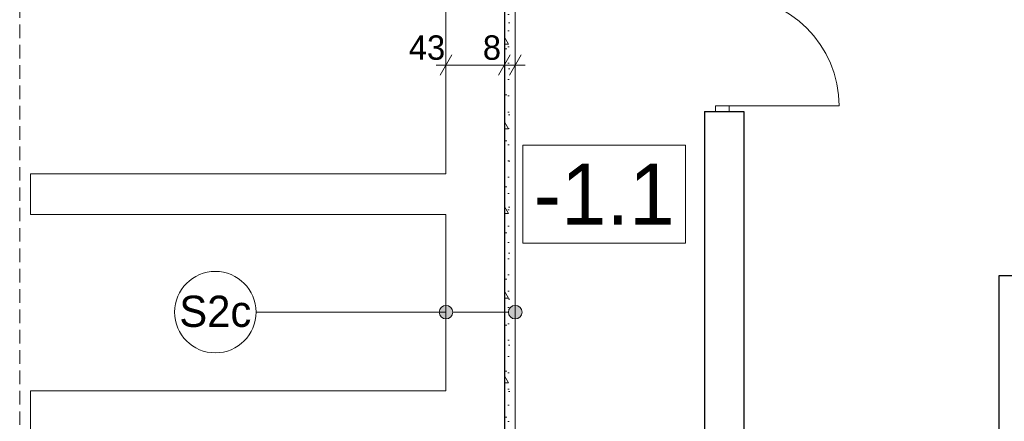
# Model space of a CAD drawing. Extents: x -21260 to 35740, y -2672 to 187028.
# Tile 5 of 120: x -13981 to -6728, y 18422 to 21381. Entities that reach past the tile are written whole.
import ezdxf

# ---------------------------------------------------------------- set-up
doc = ezdxf.new("R2010")
doc.units = 0
doc.header["$MEASUREMENT"] = 0
doc.linetypes.add('Krawędzie ukryte', pattern=[150, 100, -50])
doc.layers.add('arch izolacje_Nr_Pióra__3', color=7, linetype='Continuous', lineweight=13, true_color=0xff6600)
for name, color, linetype in [('Arch ocieplenie', 7, 'Continuous'), ('Arch opisy', 7, 'Continuous'), ('Arch wymiary', 7, 'Continuous')]:
    doc.layers.add(name, color=color, linetype=linetype)
for name, color, linetype, lineweight in [('Arch ocieplenie_Nr_Pióra__21', 7, 'Continuous', 13), ('Arch opisy_Nr_Pióra__1', 7, 'Continuous', 25), ('Arch opisy_Nr_Pióra__21', 7, 'Continuous', 13), ('Arch wymiary_Nr_Pióra__5', 7, 'Continuous', 13), ('INWENT. DRZWI_Nr_Pióra__21', 7, 'Continuous', 13), ('INWENT.ŚCIANY_Nr_Pióra__1', 7, 'Continuous', 25), ('Istniejące schody_Nr_Pióra__21', 7, 'Continuous', 13)]:
    doc.layers.add(name, color=color, linetype=linetype, lineweight=lineweight)
doc.styles.add('GENERATED_STYLE_1', font='txt')
doc.styles.add('GENERATED_STYLE_3', font='txt')
doc.styles.add('GENERATED_STYLE_4', font='txt')
doc.dimstyles.new('GENERATED_STYLE__3', dxfattribs={"dimtxt": 179.999995, "dimasz": 114, "dimexe": 0.18, "dimexo": 0, "dimgap": 0.09, "dimtad": 1, "dimtih": 1, "dimtoh": 1, "dimdec": 0, "dimlfac": 0.1, "dimzin": 0, "dimdsep": 46, "dimtxsty": 'GENERATED_STYLE_1', "dimblk": 'ARROWHEAD_2', "dimblk1": 'ARROWHEAD_2', "dimblk2": 'ARROWHEAD_2', "dimcen": 0.09, "dimclrd": 7, "dimclre": 7, "dimclrt": 7, "dimazin": 0, "dimtfac": 1, "dimtdec": 4, "dimtmove": 0, "dimatfit": 3, "dimfxl": 0, "dimtolj": 1, "dimtzin": 0, "dimarcsym": 0})

# ---------------------------------------------------------------- blocks, each defined once
blk = doc.blocks.new('Ściana_7', base_point=(-10410.9, 22595.9))
at = {"layer": 'Arch ocieplenie_Nr_Pióra__21', "linetype": 'Continuous'}
h = blk.add_hatch(dxfattribs=at)
h.set_pattern_fill('Structural_Concrete', color=256, style=0, pattern_type=2)
h.set_pattern_definition([(0, (0, 0), (0, 623.538), [60, -300]), (0, (180, 311.8), (0, 623.538), [60, -300]), (60, (0, 0), (-540, 311.769), [60, -300]), (60, (360, 0), (-540, 311.769), [60, -300]), (120, (60, 0), (540, 311.769), [60, -300]), (120, (420, 0), (540, 311.769), [60, -300]), (0, (0, 60), (0, 120), [0, -120, 0, -180]), (45, (60, 60), (-84.8528, 84.8528), [0, -90, 0, -150])])
h.paths.add_polyline_path([(-10410.9, 22595.9), (-10410.9, 17495.9), (-10330.9, 17525.9), (-10330.9, 22565.9)], flags=0)
for p, q in [((-10410.9, 22595.9), (-10410.9, 17495.9)), ((-10330.9, 17525.9), (-10330.9, 22565.9))]:
    blk.add_line(p, q, dxfattribs=at)
blk = doc.blocks.new('Linia_45', base_point=(-10840.9, 19226.6))
at = {"layer": 'Arch opisy_Nr_Pióra__21', "linetype": 'Continuous'}
blk.add_line((-10840.9, 19226.6), (-12240, 19226.6), dxfattribs=at)
blk.add_circle((-12540, 19226.6), 300, dxfattribs=at)
blk = doc.blocks.new('Linia_46', base_point=(-10330.9, 19226.6))
at = {"layer": 'Arch opisy_Nr_Pióra__21', "linetype": 'Continuous'}
for points in [[(-10790.9, 19226.6), (-10794.7, 19245.8), (-10805.6, 19262), (-10821.8, 19272.8), (-10840.9, 19276.6), (-10860.1, 19272.8), (-10876.3, 19262), (-10887.1, 19245.8), (-10890.9, 19226.6), (-10887.1, 19207.5), (-10876.3, 19191.3), (-10860.1, 19180.4), (-10840.9, 19176.6), (-10821.8, 19180.4), (-10805.6, 19191.3), (-10794.7, 19207.5)], [(-10280.9, 19226.6), (-10284.7, 19245.8), (-10295.6, 19262), (-10311.8, 19272.8), (-10330.9, 19276.6), (-10350.1, 19272.8), (-10366.3, 19262), (-10377.1, 19245.8), (-10380.9, 19226.6), (-10377.1, 19207.5), (-10366.3, 19191.3), (-10350.1, 19180.4), (-10330.9, 19176.6), (-10311.8, 19180.4), (-10295.6, 19191.3), (-10284.7, 19207.5)]]:
    blk.add_hatch(color=256, dxfattribs=at).paths.add_polyline_path(points, flags=0)
blk.add_line((-10380.9, 19226.6), (-10790.9, 19226.6), dxfattribs=at)
for centre in [(-10840.9, 19226.6), (-10330.9, 19226.6)]:
    blk.add_circle(centre, 50, dxfattribs=at)
blk = doc.blocks.new('*D571')
at = {"layer": 'Arch wymiary_Nr_Pióra__5', "linetype": 'Continuous'}
for p, q in [((-10797.6, 21122.2), (-10884.2, 20972.2)), ((-10840.9, 20934.7), (-10840.9, 21159.7)), ((-10454.2, 20972.2), (-10367.6, 21122.2)), ((-10410.9, 20934.7), (-10410.9, 21159.7)), ((-10914.3, 21047.2), (-10840.9, 21047.2)), ((-10840.9, 21047.2), (-10410.9, 21047.2))]:
    blk.add_line(p, q, dxfattribs=at)
at = {"layer": 'Arch wymiary_Nr_Pióra__5', "char_height": 180, "attachment_point": 7, "style": 'GENERATED_STYLE_1'}
for s, insert in [('{43}', (-11114.7, 21083.2)), ('{8}', (-10569.5, 21083.2))]:
    blk.add_mtext(s, dxfattribs=dict(at, insert=insert))
blk = doc.blocks.new('ARROWHEAD_2')
at = {"color": 0, "linetype": 'Continuous', "lineweight": 0}
for p, q in [((-0.378, -0.655), (0.378, 0.655)), ((0, 0), (-1, 0))]:
    blk.add_line(p, q, dxfattribs=at)
blk = doc.blocks.new('*D572')
at = {"layer": 'Arch wymiary_Nr_Pióra__5', "linetype": 'Continuous'}
for p, q in [((-10454.2, 20972.2), (-10367.6, 21122.2)), ((-10410.9, 20934.7), (-10410.9, 21159.7)), ((-10287.6, 21122.2), (-10374.2, 20972.2)), ((-10330.9, 20934.7), (-10330.9, 21159.7)), ((-10410.9, 21047.2), (-10330.9, 21047.2)), ((-10330.9, 21047.2), (-10257.6, 21047.2))]:
    blk.add_line(p, q, dxfattribs=at)
at = {"layer": 'Arch wymiary_Nr_Pióra__5', "char_height": 180, "attachment_point": 7, "style": 'GENERATED_STYLE_1'}
for s, insert in [('{43}', (-11114.7, 21083.2)), ('{8}', (-10569.5, 21083.2))]:
    blk.add_mtext(s, dxfattribs=dict(at, insert=insert))

msp = doc.modelspace()

# ---------------------------------------------------------------- linework, layer by layer
at = {"layer": 'arch izolacje_Nr_Pióra__3', "linetype": 'Continuous'}
for p, q in [((-10840.9, 21515.9), (-10840.9, 20245.9)), ((-13900.9, 19945.9), (-13900.9, 20245.9)), ((-13900.9, 20245.9), (-10840.9, 20245.9)), ((-13900.9, 19945.9), (-10840.9, 19945.9)), ((-10840.9, 19945.9), (-10840.9, 18645.9)), ((-13900.9, 18645.9), (-10840.9, 18645.9)), ((-13900.9, 18645.9), (-13900.9, 16151.3))]:
    msp.add_line(p, q, dxfattribs=at)
at = {"layer": 'Arch opisy_Nr_Pióra__21', "linetype": 'Continuous'}
for p, q in [((-9075.6, 20455.7), (-10275.6, 20455.7)), ((-10275.6, 20455.7), (-10275.6, 19735.7)), ((-9075.6, 19735.7), (-9075.6, 20455.7)), ((-10275.6, 19735.7), (-9075.6, 19735.7))]:
    msp.add_line(p, q, dxfattribs=at)
at = {"layer": 'INWENT. DRZWI_Nr_Pióra__21', "linetype": 'Continuous'}
for p, q in [((-8755.9, 20745.9), (-8855.9, 20745.9)), ((-8855.9, 20745.9), (-8855.9, 20705.9)), ((-8755.9, 20745.9), (-7945.9, 20745.9)), ((-8755.9, 20745.9), (-8755.9, 20705.9))]:
    msp.add_line(p, q, dxfattribs=at)
msp.add_arc((-8755.9, 20745.9), 810, 0, 90, dxfattribs=at)
at = {"layer": 'INWENT.ŚCIANY_Nr_Pióra__1', "linetype": 'Continuous'}
for p, q in [((-10410.9, 22595.9), (-10410.9, 17495.9)), ((-8935.9, 20705.9), (-8645.9, 20705.9)), ((-8935.9, 20705.9), (-8935.9, 17495.9)), ((-8645.9, 20705.9), (-8645.9, 17495.9)), ((-6765.9, 17495.9), (-6765.9, 19495.9)), ((-6765.9, 19495.9), (-6485.9, 19495.9))]:
    msp.add_line(p, q, dxfattribs=at)
at = {"layer": 'Istniejące schody_Nr_Pióra__21', "linetype": 'Krawędzie ukryte'}
msp.add_line((-13980.9, 18245.9), (-13980.9, 23095.9), dxfattribs=at)

# ---------------------------------------------------------------- block references
at = {"layer": 'Arch ocieplenie'}
msp.add_blockref('Ściana_7', (-10410.9, 22595.9), dxfattribs=at)
at = {"layer": 'Arch opisy', "linetype": 'Continuous'}
for name, p in [('Linia_45', (-10840.9, 19226.6)), ('Linia_46', (-10330.9, 19226.6))]:
    msp.add_blockref(name, p, dxfattribs=at)

# ---------------------------------------------------------------- texts
at = {"layer": 'Arch opisy_Nr_Pióra__1', "linetype": 'Continuous'}
for s, insert, char_height, attachment_point, style in [('{-1.1}', (-9675.6, 19870.7), 450, 8, 'GENERATED_STYLE_3'), ('{S2c}', (-12540, 19348), 230, 2, 'GENERATED_STYLE_4')]:
    msp.add_mtext(s, dxfattribs=dict(at, insert=insert, char_height=char_height, attachment_point=attachment_point, style=style))

# ---------------------------------------------------------------- dimensions: what is measured, and where the dimension line sits
at = {"layer": 'Arch wymiary', "linetype": 'Continuous'}
for p1, p2, picture, middle in [((-10840.9, 20937.3), (-10410.9, 20045.9), '*D571', (-10978.1, 21173.2)), ((-10410.9, 20045.9), (-10330.9, 20045.9), '*D572', (-10501.2, 21173.2))]:
    dim = msp.add_linear_dim(base=(-10840.9, 21047.2), p1=p1, p2=p2, dimstyle='GENERATED_STYLE__3', dxfattribs=at)
    dim.commit()
    dim.dimension.update_dxf_attribs({"geometry": picture, "text_midpoint": middle})

doc.saveas('drawing.dxf')
